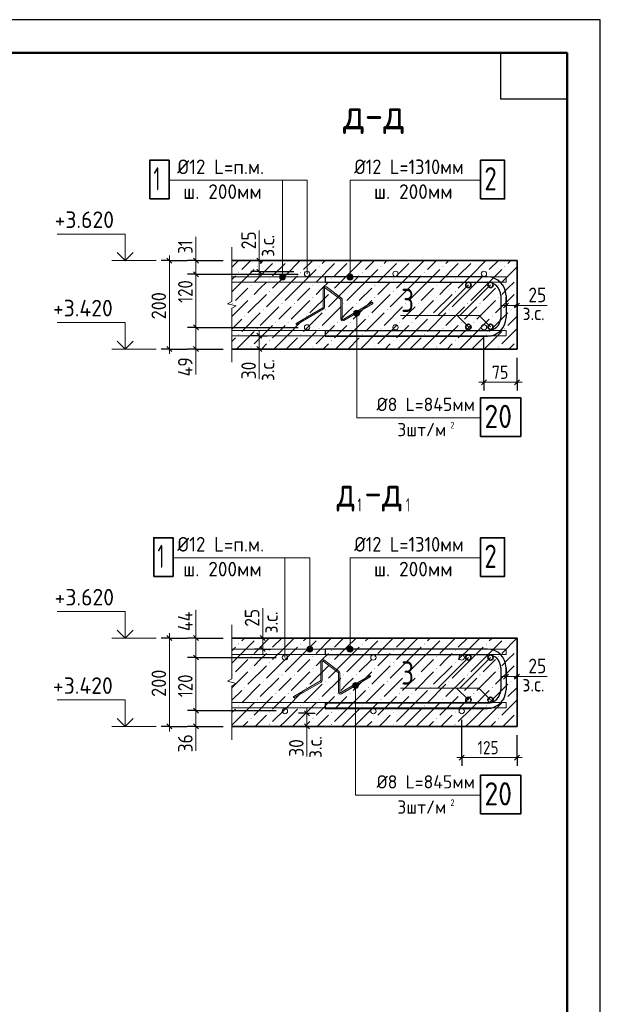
# Model space of a CAD drawing. Header units: millimetres. Extents: x 0 to 42000, y 0 to 29700.
# Tile 25 of 25: x 33245 to 42000, y 14850 to 29700. Entities that reach past the tile are written whole.
import ezdxf

# ---------------------------------------------------------------- set-up
doc = ezdxf.new("R2010")
doc.units = ezdxf.units.MM
for name, color, linetype, lineweight in [('Standard', 7, 'Continuous', 25), ('Размерная линия_ общее', 7, 'Continuous', 13), ('Текст_ общее', 7, 'Continuous', 25)]:
    doc.layers.add(name, color=color, linetype=linetype, lineweight=lineweight)
doc.styles.add('ISOCPEUR', font='txt')

msp = doc.modelspace()

# ---------------------------------------------------------------- hatches: boundary and pattern name
at = {"layer": 'Standard', "linetype": 'Continuous', "lineweight": 13, "transparency": 33554687}
for points in [[(37109, 26067), (37106, 26064), (37103, 26067)], [(37296, 26067), (37293, 26064), (37290, 26067)], [(38042, 26067), (38039, 26064), (38036, 26067)], [(38229, 26067), (38226, 26064), (38223, 26067)], [(38976, 26067), (38973, 26064), (38970, 26067)], [(39162, 26067), (39159, 26064), (39156, 26067)], [(39909, 26067), (39906, 26064), (39903, 26067)], [(40096, 26067), (40093, 26064), (40090, 26067)], [(36540, 25883), (36546, 25890), (36553, 25883), (36546, 25877)], [(36820, 25977), (36826, 25983), (36833, 25977), (36826, 25970)], [(37473, 25883), (37479, 25890), (37486, 25883), (37479, 25877)], [(37753, 25977), (37759, 25983), (37766, 25977), (37759, 25970)], [(38406, 25883), (38413, 25890), (38419, 25883), (38413, 25877)], [(38686, 25977), (38693, 25983), (38699, 25977), (38693, 25970)], [(39340, 25883), (39346, 25890), (39353, 25883), (39346, 25877)], [(39620, 25977), (39626, 25983), (39633, 25977), (39626, 25970)], [(40273, 25883), (40279, 25890), (40286, 25883), (40279, 25877)], [(40553, 25977), (40559, 25983), (40566, 25977), (40559, 25970)], [(36726, 25697), (36733, 25703), (36739, 25697), (36733, 25690)], [(37006, 25790), (37013, 25797), (37019, 25790), (37013, 25784)], [(37660, 25697), (37666, 25703), (37673, 25697), (37666, 25690)], [(37940, 25790), (37946, 25797), (37953, 25790), (37946, 25784)], [(38593, 25697), (38599, 25703), (38606, 25697), (38599, 25690)], [(38873, 25790), (38879, 25797), (38886, 25790), (38879, 25784)], [(39526, 25697), (39533, 25703), (39539, 25697), (39533, 25690)], [(39806, 25790), (39813, 25797), (39819, 25790), (39813, 25784)], [(40460, 25697), (40466, 25703), (40473, 25697), (40466, 25690)], [(40740, 25790), (40745, 25795), (40745, 25785)], [(37006, 25603), (37013, 25610), (37019, 25603), (37013, 25597)], [(37940, 25603), (37946, 25610), (37953, 25603), (37946, 25597)], [(38873, 25603), (38879, 25610), (38886, 25603), (38879, 25597)], [(39806, 25603), (39813, 25610), (39819, 25603), (39813, 25597)], [(40740, 25603), (40745, 25608), (40745, 25598)], [(36446, 25417), (36453, 25423), (36459, 25417), (36453, 25410)], [(36726, 25510), (36733, 25517), (36739, 25510), (36733, 25504)], [(37193, 25417), (37199, 25423), (37206, 25417), (37199, 25410)], [(37380, 25417), (37386, 25423), (37393, 25417), (37386, 25410)], [(37660, 25510), (37666, 25517), (37673, 25510), (37666, 25504)], [(38126, 25417), (38133, 25423), (38139, 25417), (38133, 25410)], [(38313, 25417), (38319, 25423), (38326, 25417), (38319, 25410)], [(38593, 25510), (38599, 25517), (38606, 25510), (38599, 25504)], [(39060, 25417), (39066, 25423), (39073, 25417), (39066, 25410)], [(39246, 25417), (39253, 25423), (39259, 25417), (39253, 25410)], [(39526, 25510), (39533, 25517), (39539, 25510), (39533, 25504)], [(39993, 25417), (39999, 25423), (40006, 25417), (39999, 25410)], [(40180, 25417), (40186, 25423), (40193, 25417), (40186, 25410)], [(40460, 25510), (40466, 25517), (40473, 25510), (40466, 25504)], [(36913, 25323), (36919, 25330), (36926, 25323), (36919, 25317)], [(37846, 25323), (37853, 25330), (37859, 25323), (37853, 25317)], [(38780, 25323), (38786, 25330), (38793, 25323), (38786, 25317)], [(39713, 25323), (39719, 25330), (39726, 25323), (39719, 25317)], [(40646, 25323), (40653, 25330), (40659, 25323), (40653, 25317)], [(36633, 25230), (36639, 25237), (36646, 25230), (36639, 25224)], [(37100, 25137), (37106, 25143), (37113, 25137), (37106, 25130)], [(37286, 25137), (37293, 25143), (37299, 25137), (37293, 25130)], [(37566, 25230), (37573, 25237), (37579, 25230), (37573, 25224)], [(38033, 25137), (38039, 25143), (38046, 25137), (38039, 25130)], [(38220, 25137), (38226, 25143), (38233, 25137), (38226, 25130)], [(38500, 25230), (38506, 25237), (38513, 25230), (38506, 25224)], [(38966, 25137), (38973, 25143), (38979, 25137), (38973, 25130)], [(39153, 25137), (39159, 25143), (39166, 25137), (39159, 25130)], [(39433, 25230), (39439, 25237), (39446, 25230), (39439, 25224)], [(39900, 25137), (39906, 25143), (39913, 25137), (39906, 25130)], [(40086, 25137), (40093, 25143), (40099, 25137), (40093, 25130)], [(40366, 25230), (40373, 25237), (40379, 25230), (40373, 25224)], [(36540, 24950), (36546, 24957), (36553, 24950), (36546, 24944)], [(36820, 25043), (36826, 25050), (36833, 25043), (36826, 25037)], [(37473, 24950), (37479, 24957), (37486, 24950), (37479, 24944)], [(37753, 25043), (37759, 25050), (37766, 25043), (37759, 25037)], [(38406, 24950), (38413, 24957), (38419, 24950), (38413, 24944)], [(38686, 25043), (38693, 25050), (38699, 25043), (38693, 25037)], [(39340, 24950), (39346, 24957), (39353, 24950), (39346, 24944)], [(39620, 25043), (39626, 25050), (39633, 25043), (39626, 25037)], [(40273, 24950), (40279, 24957), (40286, 24950), (40279, 24944)], [(40553, 25043), (40559, 25050), (40566, 25043), (40559, 25037)], [(37006, 24857), (37013, 24863), (37019, 24857), (37013, 24850)], [(37940, 24857), (37946, 24863), (37953, 24857), (37946, 24850)], [(38873, 24857), (38879, 24863), (38886, 24857), (38879, 24850)], [(39806, 24857), (39813, 24863), (39819, 24857), (39813, 24850)], [(40740, 24857), (40745, 24862), (40745, 24852)], [(36726, 24763), (36733, 24770), (36739, 24763), (36733, 24757)], [(37660, 24763), (37666, 24770), (37673, 24763), (37666, 24757)], [(38593, 24763), (38599, 24770), (38606, 24763), (38599, 24757)], [(39526, 24763), (39533, 24770), (39539, 24763), (39533, 24757)], [(40460, 24763), (40466, 24770), (40473, 24763), (40466, 24757)], [(36829, 20373), (36826, 20370), (36823, 20373)], [(37762, 20373), (37759, 20370), (37756, 20373)], [(38696, 20373), (38693, 20370), (38690, 20373)], [(39629, 20373), (39626, 20370), (39623, 20373)], [(40562, 20373), (40559, 20370), (40556, 20373)], [(36540, 20283), (36546, 20290), (36553, 20283), (36546, 20277)], [(37006, 20190), (37013, 20197), (37019, 20190), (37013, 20184)], [(37473, 20283), (37479, 20290), (37486, 20283), (37479, 20277)], [(37940, 20190), (37946, 20197), (37953, 20190), (37946, 20184)], [(38406, 20283), (38413, 20290), (38419, 20283), (38413, 20277)], [(38873, 20190), (38879, 20197), (38886, 20190), (38879, 20184)], [(39340, 20283), (39346, 20290), (39353, 20283), (39346, 20277)], [(39806, 20190), (39813, 20197), (39819, 20190), (39813, 20184)], [(40273, 20283), (40279, 20290), (40286, 20283), (40279, 20277)], [(36726, 20097), (36733, 20103), (36739, 20097), (36733, 20090)], [(37660, 20097), (37666, 20103), (37673, 20097), (37666, 20090)], [(38593, 20097), (38599, 20103), (38606, 20097), (38599, 20090)], [(39526, 20097), (39533, 20103), (39539, 20097), (39533, 20090)], [(40460, 20097), (40466, 20103), (40473, 20097), (40466, 20090)], [(40740, 20190), (40745, 20195), (40745, 20185)], [(36726, 19910), (36733, 19917), (36739, 19910), (36733, 19904)], [(37006, 20003), (37013, 20010), (37019, 20003), (37013, 19997)], [(37660, 19910), (37666, 19917), (37673, 19910), (37666, 19904)], [(37940, 20003), (37946, 20010), (37953, 20003), (37946, 19997)], [(38593, 19910), (38599, 19917), (38606, 19910), (38599, 19904)], [(38873, 20003), (38879, 20010), (38886, 20003), (38879, 19997)], [(39526, 19910), (39533, 19917), (39539, 19910), (39533, 19904)], [(39806, 20003), (39813, 20010), (39819, 20003), (39813, 19997)], [(40460, 19910), (40466, 19917), (40473, 19910), (40466, 19904)], [(40740, 20003), (40745, 20008), (40745, 19998)], [(36446, 19817), (36453, 19823), (36459, 19817), (36453, 19810)], [(37193, 19817), (37199, 19823), (37206, 19817), (37199, 19810)], [(37380, 19817), (37386, 19823), (37393, 19817), (37386, 19810)], [(38126, 19817), (38133, 19823), (38139, 19817), (38133, 19810)], [(38313, 19817), (38319, 19823), (38326, 19817), (38319, 19810)], [(39060, 19817), (39066, 19823), (39073, 19817), (39066, 19810)], [(39246, 19817), (39253, 19823), (39259, 19817), (39253, 19810)], [(39993, 19817), (39999, 19823), (40006, 19817), (39999, 19810)], [(40180, 19817), (40186, 19823), (40193, 19817), (40186, 19810)], [(36633, 19630), (36639, 19637), (36646, 19630), (36639, 19624)], [(36913, 19723), (36919, 19730), (36926, 19723), (36919, 19717)], [(37566, 19630), (37573, 19637), (37579, 19630), (37573, 19624)], [(37846, 19723), (37853, 19730), (37859, 19723), (37853, 19717)], [(38500, 19630), (38506, 19637), (38513, 19630), (38506, 19624)], [(38780, 19723), (38786, 19730), (38793, 19723), (38786, 19717)], [(39433, 19630), (39439, 19637), (39446, 19630), (39439, 19624)], [(39713, 19723), (39719, 19730), (39726, 19723), (39719, 19717)], [(40366, 19630), (40373, 19637), (40379, 19630), (40373, 19624)], [(40646, 19723), (40653, 19730), (40659, 19723), (40653, 19717)], [(37100, 19537), (37106, 19543), (37113, 19537), (37106, 19530)], [(37286, 19537), (37293, 19543), (37299, 19537), (37293, 19530)], [(38033, 19537), (38039, 19543), (38046, 19537), (38039, 19530)], [(38220, 19537), (38226, 19543), (38233, 19537), (38226, 19530)], [(38966, 19537), (38973, 19543), (38979, 19537), (38973, 19530)], [(39153, 19537), (39159, 19543), (39166, 19537), (39159, 19530)], [(39900, 19537), (39906, 19543), (39913, 19537), (39906, 19530)], [(40086, 19537), (40093, 19543), (40099, 19537), (40093, 19530)], [(36540, 19350), (36546, 19357), (36553, 19350), (36546, 19344)], [(36820, 19443), (36826, 19450), (36833, 19443), (36826, 19437)], [(37473, 19350), (37479, 19357), (37486, 19350), (37479, 19344)], [(37753, 19443), (37759, 19450), (37766, 19443), (37759, 19437)], [(38406, 19350), (38413, 19357), (38419, 19350), (38413, 19344)], [(38686, 19443), (38693, 19450), (38699, 19443), (38693, 19437)], [(39340, 19350), (39346, 19357), (39353, 19350), (39346, 19344)], [(39620, 19443), (39626, 19450), (39633, 19443), (39626, 19437)], [(40273, 19350), (40279, 19357), (40286, 19350), (40279, 19344)], [(40553, 19443), (40559, 19450), (40566, 19443), (40559, 19437)], [(36726, 19163), (36733, 19170), (36739, 19163), (36733, 19157)], [(37006, 19257), (37013, 19263), (37019, 19257), (37013, 19250)], [(37660, 19163), (37666, 19170), (37673, 19163), (37666, 19157)], [(37940, 19257), (37946, 19263), (37953, 19257), (37946, 19250)], [(38593, 19163), (38599, 19170), (38606, 19163), (38599, 19157)], [(38873, 19257), (38879, 19263), (38886, 19257), (38879, 19250)], [(39526, 19163), (39533, 19170), (39539, 19163), (39533, 19157)], [(39806, 19257), (39813, 19263), (39819, 19257), (39813, 19250)], [(40460, 19163), (40466, 19170), (40473, 19163), (40466, 19157)], [(40740, 19257), (40745, 19262), (40745, 19252)], [(37006, 19070), (37013, 19077), (37019, 19070), (37013, 19064)], [(37940, 19070), (37946, 19077), (37953, 19070), (37946, 19064)], [(38873, 19070), (38879, 19077), (38886, 19070), (38879, 19064)], [(39806, 19070), (39813, 19077), (39819, 19070), (39813, 19064)], [(40740, 19070), (40745, 19075), (40745, 19065)]]:
    msp.add_hatch(color=7, dxfattribs=at).paths.add_polyline_path(points, flags=16)
for points in [[(38264, 25843), (38187, 25843), (38181, 25820)], [(38264, 25843), (38181, 25820), (38271, 25820)], [(38248, 25859), (38203, 25859), (38187, 25843)], [(38248, 25859), (38187, 25843), (38264, 25843)], [(38203, 25859), (38248, 25859), (38226, 25865)], [(38271, 25820), (38181, 25820), (38187, 25798)], [(38271, 25820), (38187, 25798), (38264, 25798)], [(38264, 25798), (38187, 25798), (38203, 25781)], [(38264, 25798), (38203, 25781), (38248, 25781)], [(38248, 25781), (38203, 25781), (38226, 25775)], [(38282, 25274), (38372, 25274), (38366, 25297)], [(38282, 25274), (38366, 25297), (38288, 25297)], [(38288, 25252), (38372, 25274), (38282, 25274)], [(38288, 25297), (38366, 25297), (38350, 25313)], [(38288, 25297), (38350, 25313), (38305, 25313)], [(38288, 25252), (38366, 25252), (38372, 25274)], [(38305, 25236), (38366, 25252), (38288, 25252)], [(38305, 25313), (38350, 25313), (38327, 25319)], [(38305, 25236), (38350, 25236), (38366, 25252)], [(38350, 25236), (38305, 25236), (38327, 25229)], [(38264, 20229), (38187, 20229), (38181, 20207)], [(38264, 20229), (38181, 20207), (38271, 20207)], [(38271, 20207), (38181, 20207), (38187, 20184)], [(38248, 20245), (38203, 20245), (38187, 20229)], [(38248, 20245), (38187, 20229), (38264, 20229)], [(38271, 20207), (38187, 20184), (38264, 20184)], [(38203, 20245), (38248, 20245), (38226, 20252)], [(38264, 20184), (38187, 20184), (38203, 20168)], [(38264, 20184), (38203, 20168), (38248, 20168)], [(38248, 20168), (38203, 20168), (38226, 20162)], [(38264, 19659), (38354, 19659), (38348, 19681)], [(38264, 19659), (38348, 19681), (38270, 19681)], [(38270, 19636), (38354, 19659), (38264, 19659)], [(38270, 19681), (38348, 19681), (38332, 19698)], [(38270, 19681), (38332, 19698), (38287, 19698)], [(38270, 19636), (38348, 19636), (38354, 19659)], [(38287, 19620), (38348, 19636), (38270, 19636)], [(38287, 19698), (38332, 19698), (38309, 19704)], [(38287, 19620), (38332, 19620), (38348, 19636)], [(38332, 19620), (38287, 19620), (38309, 19614)]]:
    msp.add_hatch(color=7, dxfattribs=at).paths.add_polyline_path(points)
at = {"layer": 'Текст_ общее', "linetype": 'Continuous', "lineweight": 13, "transparency": 33554687}
for points in [[(37163, 25820), (37253, 25820), (37247, 25843)], [(37163, 25820), (37247, 25843), (37170, 25843)], [(37170, 25843), (37247, 25843), (37231, 25859)], [(37170, 25843), (37231, 25859), (37186, 25859)], [(37186, 25859), (37231, 25859), (37208, 25865)], [(37170, 25798), (37253, 25820), (37163, 25820)], [(37170, 25798), (37247, 25798), (37253, 25820)], [(37186, 25781), (37247, 25798), (37170, 25798)], [(37186, 25781), (37231, 25781), (37247, 25798)], [(37231, 25781), (37186, 25781), (37208, 25775)], [(37574, 20207), (37664, 20207), (37658, 20229)], [(37574, 20207), (37658, 20229), (37580, 20229)], [(37580, 20184), (37664, 20207), (37574, 20207)], [(37580, 20229), (37658, 20229), (37642, 20245)], [(37580, 20229), (37642, 20245), (37597, 20245)], [(37580, 20184), (37658, 20184), (37664, 20207)], [(37597, 20245), (37642, 20245), (37619, 20252)], [(37597, 20168), (37658, 20184), (37580, 20184)], [(37597, 20168), (37642, 20168), (37658, 20184)], [(37642, 20168), (37597, 20168), (37619, 20162)]]:
    msp.add_hatch(color=7, dxfattribs=at).paths.add_polyline_path(points)

# ---------------------------------------------------------------- linework, layer by layer
at = {"layer": 'Standard', "color": 7, "linetype": 'Continuous', "lineweight": 35, "transparency": 33554687}
for p, q in [((41500, 27600), (41500, 20500)), ((41500, 27200), (41500, 20100))]:
    msp.add_line(p, q, dxfattribs=at)
at = {"layer": 'Standard', "color": 7, "linetype": 'Continuous', "lineweight": 50, "transparency": 33554687}
msp.add_line((41500, 27100), (41500, 23200), dxfattribs=at)
at = {"layer": 'Standard', "color": 7, "linetype": 'Continuous', "lineweight": 13, "transparency": 33554687}
for p, q in [((36857, 26067), (36857, 26520)), ((35902, 26067), (35902, 26427)), ((36445, 26267), (36445, 25452)), ((34636, 26067), (35302, 26067)), ((38226, 25865), (38226, 25865)), ((38181, 25820), (38181, 25820)), ((38226, 25775), (38226, 25775)), ((38271, 25820), (38271, 25820)), ((40011, 25700), (39549, 25238)), ((36445, 25452), (36378, 25417)), ((36378, 25417), (36511, 25383)), ((36511, 25383), (36445, 25348)), ((36445, 25348), (36445, 24533)), ((38282, 25274), (38282, 25274)), ((38327, 25319), (38327, 25319)), ((38372, 25274), (38372, 25274)), ((40745, 25389), (41198, 25389)), ((38327, 25229), (38327, 25229)), ((40011, 25067), (39840, 25238)), ((34636, 24733), (35302, 24733)), ((35902, 24347), (35902, 24733)), ((36857, 24280), (36857, 24733)), ((36445, 24533), (36445, 24533)), ((35902, 20373), (35902, 20800)), ((36909, 20373), (36909, 20827)), ((36445, 20573), (36445, 19759)), ((34636, 20373), (35302, 20373)), ((38181, 20207), (38181, 20207)), ((38226, 20252), (38226, 20252)), ((38271, 20207), (38271, 20207)), ((38226, 20162), (38226, 20162)), ((40011, 20080), (39549, 19618)), ((36445, 19759), (36378, 19724)), ((40745, 19793), (41198, 19793)), ((36378, 19724), (36511, 19689)), ((36511, 19689), (36445, 19655)), ((36445, 19655), (36445, 18840)), ((38264, 19659), (38264, 19659)), ((38309, 19704), (38309, 19704)), ((38309, 19614), (38309, 19614)), ((38354, 19659), (38354, 19659)), ((40011, 19440), (39833, 19618)), ((34636, 19040), (35302, 19040)), ((35902, 18673), (35902, 19040)), ((37576, 18587), (37576, 19040)), ((36445, 18840), (36445, 18840))]:
    msp.add_line(p, q, dxfattribs=at)
at = {"layer": 'Standard', "color": 254, "linetype": 'Continuous', "lineweight": 13, "transparency": 33554687}
for p, q in [((36445, 25969), (36543, 26067)), ((36729, 26067), (36593, 25930)), ((37059, 26023), (36779, 25743)), ((36916, 26067), (36873, 26023)), ((37246, 26023), (37059, 25837)), ((37246, 25837), (37476, 26067)), ((37663, 26067), (37526, 25930)), ((37993, 26023), (37713, 25743)), ((37849, 26067), (37806, 26023)), ((38179, 26023), (37993, 25837)), ((38179, 25837), (38409, 26067)), ((38596, 26067), (38459, 25930)), ((38926, 26023), (38646, 25743)), ((38783, 26067), (38739, 26023)), ((39113, 26023), (38926, 25837)), ((39113, 25837), (39343, 26067)), ((39529, 26067), (39393, 25930)), ((39859, 26023), (39579, 25743)), ((39716, 26067), (39673, 26023)), ((40046, 26023), (39859, 25837)), ((40046, 25837), (40276, 26067)), ((40463, 26067), (40326, 25930)), ((40649, 26067), (40606, 26023)), ((36499, 25650), (36779, 25930)), ((37433, 25650), (37713, 25930)), ((38366, 25650), (38646, 25930)), ((39299, 25650), (39579, 25930)), ((40233, 25650), (40513, 25930)), ((40745, 25975), (40513, 25743)), ((36499, 25837), (36445, 25782)), ((36873, 25650), (36966, 25743)), ((37246, 25837), (37059, 25650)), ((37433, 25837), (37246, 25650)), ((37806, 25650), (37899, 25743)), ((38179, 25837), (37993, 25650)), ((38366, 25837), (38179, 25650)), ((38739, 25650), (38833, 25743)), ((39113, 25837), (38926, 25650)), ((39299, 25837), (39113, 25650)), ((39673, 25650), (39766, 25743)), ((40046, 25837), (39859, 25650)), ((40233, 25837), (40046, 25650)), ((40606, 25650), (40699, 25743)), ((36499, 25650), (36445, 25595)), ((36686, 25650), (36499, 25463)), ((36966, 25557), (36686, 25277)), ((36779, 25557), (36873, 25650)), ((37246, 25650), (36966, 25370)), ((37433, 25650), (37246, 25463)), ((37619, 25650), (37433, 25463)), ((37899, 25557), (37619, 25277)), ((37713, 25557), (37806, 25650)), ((38179, 25650), (37899, 25370)), ((38366, 25650), (38179, 25463)), ((38553, 25650), (38366, 25463)), ((38833, 25557), (38553, 25277)), ((38646, 25557), (38739, 25650)), ((39113, 25650), (38833, 25370)), ((39299, 25650), (39113, 25463)), ((39486, 25650), (39299, 25463)), ((39766, 25557), (39486, 25277)), ((39579, 25557), (39673, 25650)), ((40046, 25650), (39766, 25370)), ((40233, 25650), (40046, 25463)), ((40419, 25650), (40233, 25463)), ((40699, 25557), (40419, 25277)), ((40513, 25557), (40606, 25650)), ((36686, 25463), (36445, 25222)), ((37619, 25463), (37339, 25183)), ((38553, 25463), (38273, 25183)), ((39486, 25463), (39206, 25183)), ((40419, 25463), (40139, 25183)), ((40745, 25415), (40699, 25370)), ((36873, 25277), (36593, 24997)), ((37153, 25370), (36873, 25090)), ((37153, 25183), (37246, 25277)), ((37246, 25277), (37339, 25370)), ((37806, 25277), (37526, 24997)), ((38086, 25370), (37806, 25090)), ((38086, 25183), (38179, 25277)), ((38179, 25277), (38273, 25370)), ((38739, 25277), (38459, 24997)), ((39019, 25370), (38739, 25090)), ((39019, 25183), (39113, 25277)), ((39113, 25277), (39206, 25370)), ((39673, 25277), (39393, 24997)), ((39953, 25370), (39673, 25090)), ((39953, 25183), (40046, 25277)), ((40046, 25277), (40139, 25370)), ((40606, 25277), (40326, 24997)), ((36445, 25035), (36593, 25183)), ((37246, 24903), (37526, 25183)), ((38179, 24903), (38459, 25183)), ((39113, 24903), (39393, 25183)), ((40046, 24903), (40326, 25183)), ((40745, 25229), (40606, 25090)), ((36516, 24733), (36779, 24997)), ((37059, 25090), (36779, 24810)), ((37246, 25090), (37059, 24903)), ((37449, 24733), (37713, 24997)), ((37993, 25090), (37713, 24810)), ((38179, 25090), (37993, 24903)), ((38383, 24733), (38646, 24997)), ((38926, 25090), (38646, 24810)), ((39113, 25090), (38926, 24903)), ((39316, 24733), (39579, 24997)), ((39859, 25090), (39579, 24810)), ((40046, 25090), (39859, 24903)), ((40249, 24733), (40513, 24997)), ((40745, 25042), (40513, 24810)), ((36499, 24903), (36445, 24849)), ((36889, 24733), (36966, 24810)), ((37246, 24903), (37076, 24733)), ((37433, 24903), (37263, 24733)), ((37823, 24733), (37899, 24810)), ((38179, 24903), (38009, 24733)), ((38366, 24903), (38196, 24733)), ((38756, 24733), (38833, 24810)), ((39113, 24903), (38943, 24733)), ((39299, 24903), (39129, 24733)), ((39689, 24733), (39766, 24810)), ((40046, 24903), (39876, 24733)), ((40233, 24903), (40063, 24733)), ((40623, 24733), (40699, 24810)), ((36445, 20369), (36449, 20373)), ((36636, 20373), (36593, 20330)), ((37009, 20373), (36779, 20143)), ((37196, 20373), (37059, 20237)), ((37246, 20237), (37383, 20373)), ((37569, 20373), (37526, 20330)), ((37943, 20373), (37713, 20143)), ((38129, 20373), (37993, 20237)), ((38179, 20237), (38316, 20373)), ((38503, 20373), (38459, 20330)), ((38876, 20373), (38646, 20143)), ((39063, 20373), (38926, 20237)), ((39113, 20237), (39249, 20373)), ((39436, 20373), (39393, 20330)), ((39809, 20373), (39579, 20143)), ((39996, 20373), (39859, 20237)), ((40046, 20237), (40183, 20373)), ((40369, 20373), (40326, 20330)), ((40743, 20373), (40513, 20143)), ((36499, 20237), (36445, 20182)), ((36499, 20050), (36779, 20330)), ((37246, 20237), (37059, 20050)), ((37433, 20237), (37246, 20050)), ((37433, 20050), (37713, 20330)), ((38179, 20237), (37993, 20050)), ((38366, 20237), (38179, 20050)), ((38366, 20050), (38646, 20330)), ((39113, 20237), (38926, 20050)), ((39299, 20237), (39113, 20050)), ((39299, 20050), (39579, 20330)), ((40046, 20237), (39859, 20050)), ((40233, 20237), (40046, 20050)), ((40233, 20050), (40513, 20330)), ((36499, 20050), (36445, 19995)), ((36686, 20050), (36499, 19863)), ((36779, 19957), (36873, 20050)), ((36873, 20050), (36966, 20143)), ((37246, 20050), (36966, 19770)), ((37433, 20050), (37246, 19863)), ((37619, 20050), (37433, 19863)), ((37713, 19957), (37806, 20050)), ((37806, 20050), (37899, 20143)), ((38179, 20050), (37899, 19770)), ((38366, 20050), (38179, 19863)), ((38553, 20050), (38366, 19863)), ((38646, 19957), (38739, 20050)), ((38739, 20050), (38833, 20143)), ((39113, 20050), (38833, 19770)), ((39299, 20050), (39113, 19863)), ((39486, 20050), (39299, 19863)), ((39579, 19957), (39673, 20050)), ((39673, 20050), (39766, 20143)), ((40046, 20050), (39766, 19770)), ((40233, 20050), (40046, 19863)), ((40419, 20050), (40233, 19863)), ((40513, 19957), (40606, 20050)), ((40606, 20050), (40699, 20143)), ((36966, 19957), (36686, 19677)), ((37899, 19957), (37619, 19677)), ((38833, 19957), (38553, 19677)), ((39766, 19957), (39486, 19677)), ((40699, 19957), (40419, 19677)), ((36686, 19863), (36445, 19622)), ((37153, 19770), (36873, 19490)), ((37246, 19677), (37339, 19770)), ((37619, 19863), (37339, 19583)), ((38086, 19770), (37806, 19490)), ((38179, 19677), (38273, 19770)), ((38553, 19863), (38273, 19583)), ((39019, 19770), (38739, 19490)), ((39113, 19677), (39206, 19770)), ((39486, 19863), (39206, 19583)), ((39953, 19770), (39673, 19490)), ((40046, 19677), (40139, 19770)), ((40419, 19863), (40139, 19583)), ((40745, 19815), (40699, 19770)), ((36873, 19677), (36593, 19397)), ((37153, 19583), (37246, 19677)), ((37806, 19677), (37526, 19397)), ((38086, 19583), (38179, 19677)), ((38739, 19677), (38459, 19397)), ((39019, 19583), (39113, 19677)), ((39673, 19677), (39393, 19397)), ((39953, 19583), (40046, 19677)), ((40606, 19677), (40326, 19397)), ((40745, 19629), (40606, 19490)), ((36445, 19435), (36593, 19583)), ((37059, 19490), (36779, 19210)), ((37246, 19490), (37059, 19303)), ((37246, 19303), (37526, 19583)), ((37993, 19490), (37713, 19210)), ((38179, 19490), (37993, 19303)), ((38179, 19303), (38459, 19583)), ((38926, 19490), (38646, 19210)), ((39113, 19490), (38926, 19303)), ((39113, 19303), (39393, 19583)), ((39859, 19490), (39579, 19210)), ((40046, 19490), (39859, 19303)), ((40046, 19303), (40326, 19583)), ((36499, 19117), (36779, 19397)), ((37433, 19117), (37713, 19397)), ((38366, 19117), (38646, 19397)), ((39299, 19117), (39579, 19397)), ((40233, 19117), (40513, 19397)), ((40745, 19442), (40513, 19210)), ((36499, 19303), (36445, 19249)), ((36873, 19117), (36966, 19210)), ((37246, 19303), (37059, 19117)), ((37433, 19303), (37246, 19117)), ((37806, 19117), (37899, 19210)), ((38179, 19303), (37993, 19117)), ((38366, 19303), (38179, 19117)), ((38739, 19117), (38833, 19210)), ((39113, 19303), (38926, 19117)), ((39299, 19303), (39113, 19117)), ((39673, 19117), (39766, 19210)), ((40046, 19303), (39859, 19117)), ((40233, 19303), (40046, 19117)), ((40606, 19117), (40699, 19210)), ((36499, 19117), (36445, 19062)), ((36686, 19117), (36609, 19040)), ((36796, 19040), (36873, 19117)), ((37246, 19117), (37169, 19040)), ((37433, 19117), (37356, 19040)), ((37619, 19117), (37543, 19040)), ((37729, 19040), (37806, 19117)), ((38179, 19117), (38103, 19040)), ((38366, 19117), (38289, 19040)), ((38553, 19117), (38476, 19040)), ((38663, 19040), (38739, 19117)), ((39113, 19117), (39036, 19040)), ((39299, 19117), (39223, 19040)), ((39486, 19117), (39409, 19040)), ((39596, 19040), (39673, 19117)), ((40046, 19117), (39969, 19040)), ((40233, 19117), (40156, 19040)), ((40419, 19117), (40343, 19040)), ((40529, 19040), (40606, 19117))]:
    msp.add_line(p, q, dxfattribs=at)
at = {"layer": 'Standard', "color": 7, "linetype": 'Continuous', "lineweight": 25, "transparency": 33554687}
for p, q in [((37851, 25820), (37851, 25740)), ((40298, 25820), (37851, 25820)), ((37851, 25740), (40298, 25740)), ((40498, 25540), (40498, 25207)), ((40578, 25540), (40578, 25207)), ((37851, 25007), (37851, 24927)), ((40298, 25007), (37851, 25007)), ((37851, 24927), (40298, 24927)), ((37851, 20207), (37851, 20127)), ((40298, 20207), (37851, 20207)), ((37851, 20127), (40298, 20127)), ((40498, 19927), (40498, 19593)), ((40578, 19927), (40578, 19593)), ((37851, 19393), (37851, 19313)), ((40298, 19393), (37851, 19393)), ((37851, 19313), (40298, 19313))]:
    msp.add_line(p, q, dxfattribs=at)
at = {"layer": 'Standard', "color": 7, "linetype": 'Continuous', "lineweight": 18, "transparency": 33554687}
for p, q in [((37822, 25364), (37822, 25645)), ((37842, 25364), (37842, 25645)), ((37858, 25653), (38084, 25483)), ((37870, 25670), (38096, 25499)), ((38088, 25187), (38088, 25475)), ((38108, 25187), (38108, 25475)), ((38123, 25178), (38557, 25433)), ((38133, 25161), (38567, 25416)), ((37416, 25120), (37817, 25355)), ((37426, 25102), (37827, 25338)), ((37784, 19737), (37784, 20018)), ((37804, 19737), (37804, 20018)), ((37821, 20026), (38046, 19856)), ((37833, 20043), (38058, 19872)), ((38050, 19560), (38050, 19848)), ((38070, 19560), (38070, 19848)), ((38086, 19551), (38520, 19806)), ((38096, 19534), (38530, 19789)), ((37379, 19493), (37779, 19728)), ((37389, 19475), (37790, 19711))]:
    msp.add_line(p, q, dxfattribs=at)
at = {"layer": 'Standard', "color": 251, "linetype": 'Continuous', "lineweight": -3, "true_color": 0x656565, "transparency": 33554687}
for p, q in [((40245, 24233), (40245, 24927)), ((40745, 24233), (40745, 24600)), ((40245, 24233), (40245, 24358)), ((40745, 24233), (40745, 24358)), ((40245, 24233), (40245, 24108)), ((40745, 24233), (40745, 24108)), ((39911, 18571), (39911, 19140)), ((40745, 18571), (40745, 18907)), ((39911, 18571), (39911, 18696)), ((39911, 18571), (39911, 18446)), ((40745, 18571), (40745, 18696)), ((40745, 18571), (40745, 18446))]:
    msp.add_line(p, q, dxfattribs=at)
at = {"layer": 'Standard', "color": 251, "linetype": 'Continuous', "lineweight": 13, "true_color": 0x656565, "transparency": 33554687}
for p, q in [((40245, 24233), (40170, 24233)), ((40245, 24233), (40745, 24233)), ((40745, 24233), (40820, 24233)), ((39911, 18571), (39836, 18571)), ((39911, 18571), (40745, 18571)), ((40745, 18571), (40820, 18571))]:
    msp.add_line(p, q, dxfattribs=at)
at = {"layer": 'Standard', "color": 251, "linetype": 'Continuous', "lineweight": 25, "true_color": 0x656565, "transparency": 33554687}
for p, q in [((40207, 24195), (40282, 24270)), ((40707, 24195), (40782, 24270)), ((39874, 18533), (39949, 18608)), ((40707, 18533), (40782, 18608))]:
    msp.add_line(p, q, dxfattribs=at)
at = {"layer": 'Standard', "color": 7, "linetype": 'Continuous', "lineweight": 25, "transparency": 33554687}
for points in [[(0, 0), (42000, 0), (42000, 29700), (0, 29700), (0, 0)], [(41500, 29200), (41500, 28500), (40500, 28500), (40500, 29200), (41500, 29200)]]:
    msp.add_lwpolyline(points, close=True, dxfattribs=at)
at = {"layer": 'Standard', "color": 7, "linetype": 'Continuous', "lineweight": 50, "transparency": 33554687}
msp.add_lwpolyline([(2000, 29200), (41500, 29200), (41500, 500), (2000, 500), (2000, 29200)], close=True, dxfattribs=at)
at = {"layer": 'Standard', "color": 7, "linetype": 'Continuous', "lineweight": 13, "transparency": 33554687}
for points in [[(41500, 29200), (2000, 29200), (2000, 6000), (41500, 6000), (41500, 29200)], [(40187, 27278), (38226, 27278), (38226, 25820)], [(34836, 26067), (34836, 26467), (33812, 26467)], [(40578, 25740), (36445, 25740), (36445, 25820), (40578, 25820), (40578, 25740)], [(40345, 25700), (39883, 25238), (38987, 25238)], [(40194, 23695), (38327, 23695), (38327, 25274)], [(34836, 24733), (34836, 25133), (33812, 25133)], [(40345, 25067), (40173, 25238), (39649, 25238)], [(40578, 24933), (36445, 24933), (36445, 25013), (40578, 25013), (40578, 24933)], [(40194, 21585), (38226, 21585), (38226, 20207)], [(34836, 20373), (34836, 20773), (33812, 20773)], [(40578, 20207), (36445, 20207), (36445, 20127), (40578, 20127), (40578, 20207)], [(40345, 20080), (39883, 19618), (38987, 19618)], [(40194, 18002), (38309, 18002), (38309, 19659)], [(40345, 19440), (40166, 19618), (39749, 19618)], [(34836, 19040), (34836, 19440), (33812, 19440)], [(40578, 19400), (36445, 19400), (36445, 19320), (40578, 19320), (40578, 19400)]]:
    msp.add_lwpolyline(points, dxfattribs=at)
at = {"layer": 'Standard', "color": 7, "linetype": 'Continuous', "lineweight": 35, "transparency": 33554687}
for points in [[(34957, 26188), (34836, 26067), (34715, 26188)], [(36445, 26067), (40745, 26067), (40745, 24733), (36445, 24733)], [(34957, 24854), (34836, 24733), (34715, 24854)], [(34957, 20494), (34836, 20373), (34715, 20494)], [(36445, 20373), (40745, 20373), (40745, 19040), (36445, 19040)], [(34957, 19161), (34836, 19040), (34715, 19161)]]:
    msp.add_lwpolyline(points, dxfattribs=at)
at = {"layer": 'Standard', "color": 7, "linetype": 'Continuous', "lineweight": 18, "transparency": 33554687}
for centre in [(37578, 25867), (38911, 25867), (40245, 25867), (37578, 25060), (38911, 25060), (40245, 25060), (37245, 20080), (38578, 20080), (39911, 20080), (37245, 19273), (38578, 19273), (39911, 19273)]:
    msp.add_circle(centre, 40, dxfattribs=at)
at = {"layer": 'Standard', "color": 7, "linetype": 'Continuous', "lineweight": 13, "transparency": 33554687}
for centre in [(38226, 25820), (38327, 25274), (38226, 20207), (38309, 19659)]:
    msp.add_circle(centre, 45, dxfattribs=at)
at = {"layer": 'Standard', "color": 7, "linetype": 'Continuous', "lineweight": 35, "transparency": 33554687}
for centre in [(40011, 25700), (40345, 25700), (40011, 25067), (40345, 25067), (40011, 20080), (40345, 20080), (40011, 19440), (40345, 19440)]:
    msp.add_circle(centre, 40, dxfattribs=at)
at = {"layer": 'Standard', "color": 7, "linetype": 'Continuous', "lineweight": 25, "transparency": 33554687}
for centre, radius, start, end in [((40298, 25540), 280, 0, 90), ((40298, 25540), 200, 0, 90), ((40298, 25207), 200, 270, 0), ((40298, 25207), 280, 270, 0), ((40298, 19927), 280, 0, 90), ((40298, 19927), 200, 0, 90), ((40298, 19593), 200, 270, 0), ((40298, 19593), 280, 270, 0)]:
    msp.add_arc(centre, radius, start, end, dxfattribs=at)
at = {"layer": 'Standard', "color": 7, "linetype": 'Continuous', "lineweight": 18, "transparency": 33554687}
for centre, radius, start, end in [((37852, 25645), 30.2, 52.9078, 180), ((37852, 25645), 10.1, 52.9078, 180), ((38078, 25475), 10.1, 0, 52.9078), ((38078, 25475), 30.2, 0, 52.9078), ((38562, 25424), 10.1, 300.447, 120.447), ((37812, 25364), 10.1, 300.447, 0), ((37812, 25364), 30.2, 300.447, 0), ((37421, 25111), 10.1, 120.447, 300.447), ((38118, 25187), 30.2, 180, 300.447), ((38118, 25187), 10.1, 180, 300.447), ((37815, 20018), 30.2, 52.9078, 180), ((37815, 20018), 10.1, 52.9078, 180), ((38040, 19848), 10.1, 0, 52.9078), ((38040, 19848), 30.2, 0, 52.9078), ((38525, 19797), 10.1, 300.447, 120.447), ((37774, 19737), 10.1, 300.447, 0), ((37774, 19737), 30.2, 300.447, 0), ((37384, 19484), 10.1, 120.447, 300.447), ((38081, 19560), 30.2, 180, 300.447), ((38081, 19560), 10.1, 180, 300.447)]:
    msp.add_arc(centre, radius, start, end, dxfattribs=at)
at = {"layer": 'Размерная линия_ общее', "color": 7, "linetype": 'Continuous', "lineweight": 13, "transparency": 33554687}
for p, q in [((35502, 26067), (35502, 26142)), ((35902, 26067), (35902, 26142)), ((36857, 26067), (36857, 26142)), ((35902, 26067), (35902, 25860)), ((36857, 25900), (36857, 26067)), ((35902, 25860), (35902, 25060)), ((36857, 25900), (36857, 25825)), ((40578, 25389), (40503, 25389)), ((40578, 25389), (40745, 25389)), ((40745, 25389), (40820, 25389)), ((35902, 25060), (35902, 24733)), ((36857, 24933), (36857, 25008)), ((36857, 24933), (36857, 24733)), ((35502, 24733), (35502, 24658)), ((35902, 24733), (35902, 24658)), ((36857, 24733), (36857, 24658)), ((35502, 20373), (35502, 20448)), ((35902, 20373), (35902, 20448)), ((35902, 20373), (35902, 20080)), ((36909, 20373), (36909, 20448)), ((36909, 20207), (36909, 20373)), ((36909, 20207), (36909, 20132)), ((35902, 20080), (35902, 19280)), ((40578, 19793), (40503, 19793)), ((40578, 19793), (40745, 19793)), ((40745, 19793), (40820, 19793)), ((37576, 19240), (37576, 19315)), ((35902, 19280), (35902, 19040)), ((37576, 19240), (37576, 19040)), ((35502, 19040), (35502, 18965)), ((35902, 19040), (35902, 18965)), ((37576, 19040), (37576, 18965))]:
    msp.add_line(p, q, dxfattribs=at)
at = {"layer": 'Размерная линия_ общее', "color": 253, "linetype": 'Continuous', "lineweight": -3, "true_color": 0xa0a0a0, "transparency": 33554687}
for p, q in [((35502, 26067), (35377, 26067)), ((35502, 26067), (35627, 26067)), ((35502, 26067), (35769, 26067)), ((35902, 26067), (35777, 26067)), ((35902, 26067), (36027, 26067)), ((35902, 26067), (36311, 26067)), ((36857, 26067), (36732, 26067)), ((36857, 26067), (36982, 26067)), ((36857, 26067), (37045, 26067)), ((35902, 25860), (35777, 25860)), ((35902, 25860), (36027, 25860)), ((35902, 25860), (37445, 25860)), ((36857, 25900), (36732, 25900)), ((36857, 25900), (36982, 25900)), ((36857, 25900), (37378, 25900)), ((40578, 25389), (40578, 25514)), ((40745, 25389), (40745, 25514)), ((40578, 25389), (40578, 25264)), ((40745, 25389), (40745, 25264)), ((35902, 25060), (35777, 25060)), ((35902, 25060), (36027, 25060)), ((35902, 25060), (37445, 25060)), ((36857, 24933), (36732, 24933)), ((36857, 24933), (36982, 24933)), ((35502, 24733), (35377, 24733)), ((35502, 24733), (35627, 24733)), ((35502, 24733), (35769, 24733)), ((35902, 24733), (35777, 24733)), ((35902, 24733), (36027, 24733)), ((35902, 24733), (36311, 24733)), ((36857, 24733), (36732, 24733)), ((36857, 24733), (36982, 24733)), ((35502, 20373), (35377, 20373)), ((35502, 20373), (35627, 20373)), ((35502, 20373), (35769, 20373)), ((35902, 20373), (35777, 20373)), ((35902, 20373), (36027, 20373)), ((35902, 20373), (36311, 20373)), ((36909, 20373), (36784, 20373)), ((36909, 20373), (37034, 20373)), ((36909, 20207), (36784, 20207)), ((36909, 20207), (37034, 20207)), ((35902, 20080), (35777, 20080)), ((35902, 20080), (36027, 20080)), ((35902, 20080), (37111, 20080)), ((40578, 19793), (40578, 19918)), ((40745, 19793), (40745, 19918)), ((40578, 19793), (40578, 19668)), ((40745, 19793), (40745, 19668)), ((35902, 19280), (35777, 19280)), ((35902, 19280), (36027, 19280)), ((35902, 19280), (37111, 19280)), ((37576, 19240), (37451, 19240)), ((37576, 19240), (37511, 19240)), ((37576, 19240), (37701, 19240)), ((35502, 19040), (35377, 19040)), ((35502, 19040), (35627, 19040)), ((35502, 19040), (35769, 19040)), ((35902, 19040), (35777, 19040)), ((35902, 19040), (36027, 19040)), ((35902, 19040), (36311, 19040)), ((37576, 19040), (37451, 19040)), ((37576, 19040), (37701, 19040))]:
    msp.add_line(p, q, dxfattribs=at)
at = {"layer": 'Размерная линия_ общее', "color": 7, "linetype": 'Continuous', "lineweight": 25, "transparency": 33554687}
for p, q in [((35465, 26104), (35540, 26029)), ((35865, 26104), (35940, 26029)), ((36894, 26029), (36819, 26104)), ((35865, 25898), (35940, 25823)), ((36894, 25863), (36819, 25938)), ((40540, 25352), (40615, 25427)), ((40707, 25352), (40782, 25427)), ((35865, 25098), (35940, 25023)), ((36819, 24971), (36894, 24896)), ((35465, 24771), (35540, 24696)), ((35865, 24771), (35940, 24696)), ((36819, 24771), (36894, 24696)), ((35465, 20411), (35540, 20336)), ((35865, 20411), (35940, 20336)), ((36946, 20336), (36871, 20411)), ((36946, 20169), (36871, 20244)), ((35865, 20118), (35940, 20043)), ((40540, 19756), (40615, 19831)), ((40707, 19756), (40782, 19831)), ((35865, 19318), (35940, 19243)), ((37538, 19278), (37613, 19203)), ((35465, 19078), (35540, 19003)), ((35865, 19078), (35940, 19003)), ((37538, 19078), (37613, 19003))]:
    msp.add_line(p, q, dxfattribs=at)
at = {"layer": 'Размерная линия_ общее', "color": 7, "linetype": 'Continuous', "lineweight": 13, "transparency": 33554687}
for points in [[(35502, 26067), (35502, 25097), (35502, 25097), (35502, 24733)], [(35502, 20373), (35502, 19440), (35502, 19440), (35502, 19040)]]:
    msp.add_lwpolyline(points, dxfattribs=at)
at = {"layer": 'Размерная линия_ общее', "color": 253, "linetype": 'Continuous', "lineweight": -3, "true_color": 0xa0a0a0, "transparency": 33554687}
msp.add_lwpolyline([(37576, 19040), (37740, 19040), (37740, 19040), (37778, 19040)], dxfattribs=at)
at = {"layer": 'Текст_ общее', "color": 7, "linetype": 'Continuous', "lineweight": 13, "transparency": 33554687}
for p, q in [((37578, 27278), (37208, 27278)), ((37578, 25867), (37578, 27278)), ((37208, 25865), (37208, 25865)), ((37163, 25820), (37163, 25820)), ((37208, 25775), (37208, 25775)), ((37253, 25820), (37253, 25820)), ((37242, 20082), (37242, 21585)), ((37574, 20207), (37574, 20207)), ((37619, 20252), (37619, 20252)), ((37664, 20207), (37664, 20207)), ((37619, 20162), (37619, 20162))]:
    msp.add_line(p, q, dxfattribs=at)
at = {"layer": 'Текст_ общее', "color": 7, "linetype": 'Continuous', "lineweight": 35, "transparency": 33554687}
for points in [[(35206, 26997), (35497, 26997), (35497, 27581), (35206, 27581), (35206, 26997)], [(40194, 26997), (40556, 26997), (40556, 27581), (40194, 27581), (40194, 26997)], [(40194, 23414), (40801, 23414), (40801, 23997), (40194, 23997), (40194, 23414)], [(35266, 21304), (35557, 21304), (35557, 21887), (35266, 21887), (35266, 21304)], [(40194, 21304), (40556, 21304), (40556, 21887), (40194, 21887), (40194, 21304)], [(40194, 17721), (40801, 17721), (40801, 18304), (40194, 18304), (40194, 17721)]]:
    msp.add_lwpolyline(points, dxfattribs=at)
at = {"layer": 'Текст_ общее', "color": 7, "linetype": 'Continuous', "lineweight": 13, "transparency": 33554687}
for points in [[(37208, 25820), (37208, 27278), (35508, 27278)], [(37619, 20207), (37619, 21585), (35574, 21585)]]:
    msp.add_lwpolyline(points, dxfattribs=at)
for centre in [(37208, 25820), (37619, 20207)]:
    msp.add_circle(centre, 45, dxfattribs=at)

# ---------------------------------------------------------------- texts
at = {"layer": 'Standard', "color": 7, "linetype": 'Continuous', "lineweight": 50, "transparency": 33554687, "attachment_point": 7, "style": 'ISOCPEUR'}
for s, insert, char_height, width in [('\\W0.91;д-д', (38122, 27975), 450, 1149.52), ('\\W0.78;д', (38025, 22282), 450, 489.61), ('\\W0.87;-д', (38440, 22282), 450, 826.22), ('\\W0.56;1', (38340, 22282), 200, 155.56), ('\\W0.56;1', (39070, 22282), 200, 155.56)]:
    msp.add_mtext(s, dxfattribs=dict(at, insert=insert, char_height=char_height, width=width))
at = {"layer": 'Standard', "color": 7, "linetype": 'Continuous', "lineweight": 25, "transparency": 33554687, "attachment_point": 7, "style": 'ISOCPEUR'}
for s, insert, char_height, width in [('\\W0.94;Ø12 L=п.м.', (35621, 27371), 220, 1488.7), ('\\W0.96;ш. 200мм', (35709, 26997), 220, 1315.47), ('\\W0.95;+3.620', (33771, 26558), 250, 1067.86), ('\\W0.95;+3.420', (33746, 25225), 250, 1093.06), ('\\W0.94;Ø12 L=п.м.', (35621, 21678), 220, 1488.7), ('\\W0.96;ш. 200мм', (35709, 21304), 220, 1315.47), ('\\W0.95;+3.620', (33771, 20865), 250, 1067.86), ('\\W0.95;+3.420', (33746, 19532), 250, 1093.06)]:
    msp.add_mtext(s, dxfattribs=dict(at, insert=insert, char_height=char_height, width=width))
at = {"layer": 'Standard', "color": 7, "linetype": 'Continuous', "lineweight": 25, "transparency": 33554687, "char_height": 220, "attachment_point": 7, "rotation": 0.0002, "style": 'ISOCPEUR'}
for s, insert, width in [('\\W0.91;Ø12 L=1310мм', (38289, 27371), 1903.45), ('\\W0.96;ш. 200мм', (38586, 26997), 1315.47), ('\\W0.91;Ø12 L=1310мм', (38289, 21678), 1903.45), ('\\W0.96;ш. 200мм', (38586, 21304), 1315.47)]:
    msp.add_mtext(s, dxfattribs=dict(at, insert=insert, width=width))
at = {"layer": 'Standard', "color": 251, "linetype": 'Continuous', "lineweight": 18, "true_color": 0x656565, "transparency": 33554687, "char_height": 200, "attachment_point": 7, "style": 'ISOCPEUR'}
for s, insert, width in [('\\W0.87;75', (40365, 24283), 367.2), ('\\W0.83;125', (40148, 18621), 462.34)]:
    msp.add_mtext(s, dxfattribs=dict(at, insert=insert, width=width))
at = {"layer": 'Standard', "color": 7, "linetype": 'Continuous', "lineweight": 18, "transparency": 33554687, "attachment_point": 7, "style": 'ISOCPEUR'}
for s, insert, char_height, width in [('\\W0.97;Ø8 L=845мм', (38625, 23798), 200, 1596.61), ('\\W0.95;3шт/м', (38940, 23418), 200, 894.82), ('\\W0.78;2', (39740, 23535), 100, 108.8), ('\\W0.97;Ø8 L=845мм', (38625, 18105), 200, 1596.61), ('\\W0.95;3шт/м', (38940, 17725), 200, 894.82), ('\\W0.78;2', (39740, 17841), 100, 108.8)]:
    msp.add_mtext(s, dxfattribs=dict(at, insert=insert, char_height=char_height, width=width))
at = {"layer": 'Размерная линия_ общее', "color": 7, "linetype": 'Continuous', "lineweight": 25, "transparency": 33554687, "char_height": 220, "attachment_point": 7, "rotation": 90, "style": 'ISOCPEUR'}
for s, insert, width in [('\\W0.87;25', (36807, 26238), 403.92), ('\\W0.90;з.с.', (37084, 26124), 505.94), ('\\W0.75;31', (35852, 26171), 346.34), ('\\W0.83;120', (35852, 25429), 508.57), ('\\W0.91;200', (35452, 25180), 561.99), ('\\W0.90;з.с.', (37084, 24250), 505.94), ('\\W0.88;49', (35852, 24321), 426.8), ('\\W0.87;30', (36807, 24277), 403.92), ('\\W0.87;25', (36859, 20544), 403.92), ('\\W0.90;з.с.', (37136, 20444), 505.94), ('\\W0.89;44', (35852, 20478), 449.57), ('\\W0.91;200', (35452, 19487), 561.99), ('\\W0.83;120', (35852, 19482), 508.56), ('\\W0.87;36', (35852, 18650), 403.93), ('\\W0.87;30', (37526, 18583), 403.92), ('\\W0.90;з.с.', (37799, 18565), 505.94)]:
    msp.add_mtext(s, dxfattribs=dict(at, insert=insert, width=width))
at = {"layer": 'Размерная линия_ общее', "color": 7, "linetype": 'Continuous', "lineweight": 25, "transparency": 33554687, "char_height": 220, "attachment_point": 7, "style": 'ISOCPEUR'}
for s, insert, width in [('\\W0.87;25', (40915, 25439), 403.92), ('\\W0.90;з.с.', (40829, 25168), 505.94), ('\\W0.87;25', (40915, 19843), 403.92), ('\\W0.90;з.с.', (40826, 19567), 505.94)]:
    msp.add_mtext(s, dxfattribs=dict(at, insert=insert, width=width))
at = {"layer": 'Текст_ общее', "color": 7, "linetype": 'Continuous', "lineweight": 35, "transparency": 33554687, "char_height": 350, "attachment_point": 7, "style": 'ISOCPEUR'}
for s, insert, width, rotation in [('\\W0.56;1', (35264, 27126), 272.23, 0), ('\\W0.78;2', (40252, 27126), 380.8, 0.0002), ('\\W0.56;1', (35324, 21432), 272.22, 0), ('\\W0.78;2', (40252, 21432), 380.81, 0.0002)]:
    msp.add_mtext(s, dxfattribs=dict(at, insert=insert, width=width, rotation=rotation))
for s, insert, width in [('\\W0.78;3', (38998, 25292), 380.81), ('\\W0.87;20', (40252, 23542), 642.61), ('\\W0.78;3', (38998, 19672), 380.81), ('\\W0.87;20', (40252, 17849), 642.62)]:
    msp.add_mtext(s, dxfattribs=dict(at, insert=insert, width=width))

doc.saveas('drawing.dxf')
